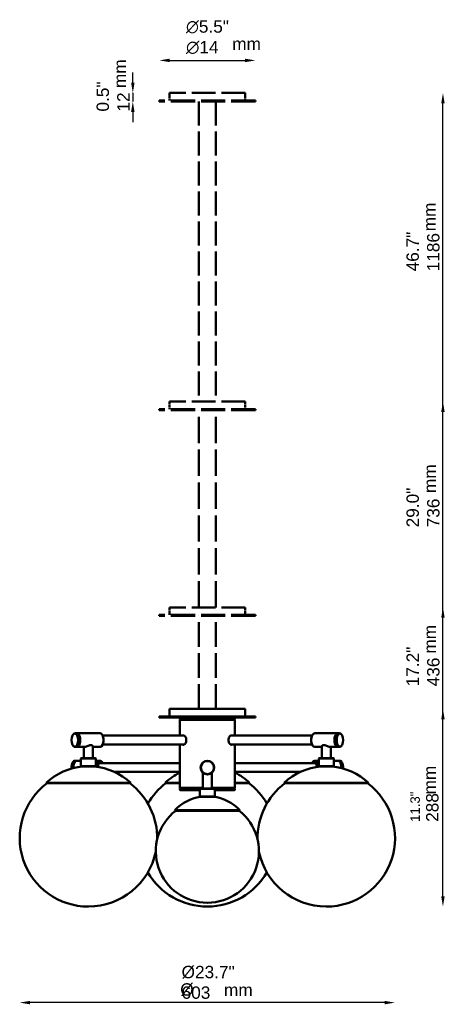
# Model space of a CAD drawing. Header units: millimetres. Extents: x 456 to 2149, y 263 to 1740.
# Tile 3 of 3: x 1526 to 2149, y 263 to 1698. Entities that reach past the tile are written whole.
import ezdxf

# ---------------------------------------------------------------- set-up
doc = ezdxf.new("R2010")
doc.units = ezdxf.units.MM
doc.header["$LTSCALE"] = 6
doc.linetypes.add('DASHED', pattern=[0.2068, 0.1655, -0.0413])
for name, color, linetype, lineweight in [('Symbol (ISO)', 7, 'Continuous', 25), ('Widoczne (ISO)', 7, 'Continuous', 50), ('Wymiar (ISO)', 7, 'Continuous', 25)]:
    doc.layers.add(name, color=color, linetype=linetype, lineweight=lineweight)
doc.styles.add('Tekst notatki (ISO)', font='arial.ttf')
doc.dimstyles.new('Domyślne (ISO)', dxfattribs={"dimscale": 6, "dimtxt": 3, "dimasz": 2.5, "dimexe": 3.175, "dimexo": 0, "dimgap": 0.762, "dimtad": 1, "dimdec": 1, "dimlfac": 0.03937, "dimzin": 0, "dimdsep": 46, "dimtxsty": 'Tekst notatki (ISO)', "dimcen": 0.09, "dimdle": 10, "dimclrd": 256, "dimclre": 256, "dimclrt": 256, "dimazin": 2, "dimtfac": 1, "dimtmove": 0, "dimatfit": 3, "dimfxl": 0, "dimtolj": 1, "dimlwd": -1, "dimlwe": -1, "dimarcsym": 0})

# ---------------------------------------------------------------- blocks, each defined once
blk = doc.blocks.new('*D7')
at = {"layer": 'Defpoints', "color": 0, "transparency": 16777216}
for p in [(1854.1, 693.4), (2142.2, 693.4), (1972.4, 405.2)]:
    blk.add_point(p, dxfattribs=at)
at = {"layer": 'Wymiar (ISO)', "transparency": 16777216}
blk.add_line((2142.2, 420.2), (2142.2, 678.4), dxfattribs=at)
for points in [[(2139.7, 678.4), (2144.7, 678.4), (2142.2, 693.4)], [(2139.7, 420.2), (2144.7, 420.2), (2142.2, 405.2)]]:
    blk.add_solid(points, dxfattribs=at)
at = {"layer": 'Wymiar (ISO)', "transparency": 16777216, "insert": (2094.8, 528.7), "char_height": 18, "attachment_point": 1, "rotation": 90, "style": 'Tekst notatki (ISO)'}
blk.add_mtext('\\A1;\\fArial|b0|i0;{\\H13.7400;11.3"}\\P288', dxfattribs=at)
blk = doc.blocks.new('*D8')
at = {"layer": 'Defpoints', "color": 0, "transparency": 16777216}
for p in [(1854.1, 841.4), (2142.2, 841.4), (1972.4, 405.2)]:
    blk.add_point(p, dxfattribs=at)
at = {"layer": 'Wymiar (ISO)', "transparency": 16777216}
blk.add_line((2142.2, 420.2), (2142.2, 826.4), dxfattribs=at)
for points in [[(2139.7, 826.4), (2144.7, 826.4), (2142.2, 841.4)], [(2139.7, 420.2), (2144.7, 420.2), (2142.2, 405.2)]]:
    blk.add_solid(points, dxfattribs=at)
at = {"layer": 'Wymiar (ISO)', "transparency": 16777216, "insert": (2089.1, 726.3), "char_height": 18, "attachment_point": 1, "rotation": 90, "style": 'Tekst notatki (ISO)'}
blk.add_mtext('\\A1;17.2"\\P436', dxfattribs=at)
blk = doc.blocks.new('*D9')
at = {"layer": 'Defpoints', "color": 0, "transparency": 16777216}
for p in [(1854.1, 1141.4), (2142.2, 1141.4), (1972.2, 405.2)]:
    blk.add_point(p, dxfattribs=at)
at = {"layer": 'Wymiar (ISO)', "transparency": 16777216}
blk.add_line((2142.2, 420.2), (2142.2, 1126.4), dxfattribs=at)
for points in [[(2139.7, 1126.4), (2144.7, 1126.4), (2142.2, 1141.4)], [(2139.7, 420.2), (2144.7, 420.2), (2142.2, 405.2)]]:
    blk.add_solid(points, dxfattribs=at)
at = {"layer": 'Wymiar (ISO)', "transparency": 16777216, "insert": (2089.1, 958.1), "char_height": 18, "attachment_point": 1, "rotation": 90, "style": 'Tekst notatki (ISO)'}
blk.add_mtext('\\A1;29.0"\\P736', dxfattribs=at)
blk = doc.blocks.new('*D10')
at = {"layer": 'Defpoints', "color": 0, "transparency": 16777216}
for p in [(1854.1, 1591.4), (2142.2, 1591.4), (1972.4, 405.2)]:
    blk.add_point(p, dxfattribs=at)
at = {"layer": 'Wymiar (ISO)', "transparency": 16777216}
blk.add_line((2142.2, 420.2), (2142.2, 1576.4), dxfattribs=at)
for points in [[(2139.7, 1576.4), (2144.7, 1576.4), (2142.2, 1591.4)], [(2139.7, 420.2), (2144.7, 420.2), (2142.2, 405.2)]]:
    blk.add_solid(points, dxfattribs=at)
at = {"layer": 'Wymiar (ISO)', "transparency": 16777216, "insert": (2089.1, 1331.3), "char_height": 18, "attachment_point": 1, "rotation": 90, "style": 'Tekst notatki (ISO)'}
blk.add_mtext('\\A1;46.7"\\P1186', dxfattribs=at)
blk = doc.blocks.new('*D11')
at = {"layer": 'Defpoints', "color": 0, "transparency": 16777216}
for p in [(1869.1, 1638.9), (1729.1, 1578.9), (1869.1, 1578.9)]:
    blk.add_point(p, dxfattribs=at)
at = {"layer": 'Wymiar (ISO)', "transparency": 16777216}
blk.add_line((1744.1, 1638.9), (1854.1, 1638.9), dxfattribs=at)
for points in [[(1744.1, 1641.4), (1744.1, 1636.4), (1729.1, 1638.9)], [(1854.1, 1641.4), (1854.1, 1636.4), (1869.1, 1638.9)]]:
    blk.add_solid(points, dxfattribs=at)
at = {"layer": 'Wymiar (ISO)', "transparency": 16777216, "insert": (1768, 1697.3), "char_height": 18, "attachment_point": 1, "style": 'Tekst notatki (ISO)'}
blk.add_mtext('\\A1;{\\fAIGDT|b0|i0;\\ln}\\fArial|b0|i0;{\\H18.0000;5.5"}\\P∅14', dxfattribs=at)
blk = doc.blocks.new('*D13')
at = {"layer": 'Defpoints', "color": 0, "transparency": 16777216}
for p in [(1744.1, 1591.4), (1690.5, 1578.9), (1729.1, 1578.9)]:
    blk.add_point(p, dxfattribs=at)
at = {"layer": 'Wymiar (ISO)', "transparency": 16777216}
for p, q in [((1690.5, 1606.4), (1690.5, 1621.4)), ((1690.5, 1591.4), (1690.5, 1578.9)), ((1690.5, 1563.9), (1690.5, 1548.9))]:
    blk.add_line(p, q, dxfattribs=at)
for points in [[(1688, 1606.4), (1693, 1606.4), (1690.5, 1591.4)], [(1688, 1563.9), (1693, 1563.9), (1690.5, 1578.9)]]:
    blk.add_solid(points, dxfattribs=at)
at = {"layer": 'Wymiar (ISO)', "transparency": 16777216, "insert": (1637.7, 1564.3), "char_height": 18, "attachment_point": 1, "rotation": 90, "style": 'Tekst notatki (ISO)'}
blk.add_mtext('\\A1;\\fArial|b0|i0;{\\H18.0000;0.5"}\\P12', dxfattribs=at)
blk = doc.blocks.new('*D15')
at = {"layer": 'Defpoints', "color": 0, "transparency": 16777216}
for p in [(1525.8, 505.2), (2072.4, 505.2), (1525.8, 265.2)]:
    blk.add_point(p, dxfattribs=at)
at = {"layer": 'Wymiar (ISO)', "transparency": 16777216}
blk.add_line((2057.4, 265.2), (1540.8, 265.2), dxfattribs=at)
for points in [[(1540.8, 267.7), (1540.8, 262.7), (1525.8, 265.2)], [(2057.4, 267.7), (2057.4, 262.7), (2072.4, 265.2)]]:
    blk.add_solid(points, dxfattribs=at)
at = {"layer": 'Wymiar (ISO)', "transparency": 16777216, "insert": (1761.5, 318.8), "char_height": 18, "attachment_point": 1, "style": 'Tekst notatki (ISO)'}
blk.add_mtext('\\A1;\\fArial|b0|i0;{\\H18.0000;Ø23.7"}\\P603', dxfattribs=at)

msp = doc.modelspace()

# ---------------------------------------------------------------- linework, layer by layer
at = {"layer": 'Widoczne (ISO)', "linetype": 'DASHED', "ltscale": 35.446724}
for p, q in [((1869.08, 1580.42), (1729.08, 1580.42)), ((1869.08, 1578.92), (1729.08, 1578.92)), ((1869.08, 1130.42), (1729.08, 1130.42)), ((1869.08, 1128.92), (1729.08, 1128.92)), ((1869.08, 830.42), (1729.08, 830.42)), ((1869.08, 828.92), (1729.08, 828.92))]:
    msp.add_line(p, q, dxfattribs=at)
at = {"layer": 'Widoczne (ISO)', "linetype": 'DASHED', "ltscale": 0.475844}
for p, q in [((1729.08, 1578.92), (1729.08, 1580.42)), ((1869.08, 1578.92), (1869.08, 1580.42)), ((1729.08, 1128.92), (1729.08, 1130.42)), ((1869.08, 1128.92), (1869.08, 1130.42)), ((1729.08, 828.92), (1729.08, 830.42)), ((1869.08, 828.92), (1869.08, 830.42))]:
    msp.add_line(p, q, dxfattribs=at)
at = {"layer": 'Widoczne (ISO)', "linetype": 'DASHED', "ltscale": 34.813747}
for p, q in [((1854.08, 1591.42), (1744.08, 1591.42)), ((1854.08, 1141.42), (1744.08, 1141.42)), ((1854.08, 841.42), (1744.08, 841.42))]:
    msp.add_line(p, q, dxfattribs=at)
at = {"layer": 'Widoczne (ISO)', "linetype": 'DASHED', "ltscale": 3.490155}
for p, q in [((1744.08, 1591.42), (1744.08, 1580.42)), ((1854.08, 1591.42), (1854.08, 1580.42)), ((1744.08, 1141.42), (1744.08, 1130.42)), ((1854.08, 1141.42), (1854.08, 1130.42)), ((1744.08, 841.42), (1744.08, 830.42)), ((1854.08, 841.42), (1854.08, 830.42))]:
    msp.add_line(p, q, dxfattribs=at)
at = {"layer": 'Widoczne (ISO)', "linetype": 'DASHED', "ltscale": 35.25951}
for p, q in [((1786.58, 1578.92), (1786.58, 1141.42)), ((1811.58, 1578.92), (1811.58, 1141.42))]:
    msp.add_line(p, q, dxfattribs=at)
at = {"layer": 'Widoczne (ISO)', "linetype": 'DASHED', "ltscale": 38.617558}
for p, q in [((1786.58, 841.42), (1786.58, 1128.92)), ((1811.58, 841.42), (1811.58, 1128.92))]:
    msp.add_line(p, q, dxfattribs=at)
at = {"layer": 'Widoczne (ISO)', "linetype": 'DASHED', "ltscale": 36.401245}
for p, q in [((1786.58, 693.42), (1786.58, 828.92)), ((1811.58, 693.42), (1811.58, 828.92))]:
    msp.add_line(p, q, dxfattribs=at)
at = {"layer": 'Widoczne (ISO)'}
for p, q in [((1854.08, 693.42), (1744.08, 693.42)), ((1744.08, 693.42), (1744.08, 682.42)), ((1854.08, 693.42), (1854.08, 682.42)), ((1869.08, 682.42), (1729.08, 682.42)), ((1729.08, 680.92), (1729.08, 682.42)), ((1869.08, 680.92), (1729.08, 680.92)), ((1759.58, 680.92), (1759.08, 680.42)), ((1839.08, 680.42), (1759.08, 680.42)), ((1759.08, 680.42), (1759.08, 678.42)), ((1759.08, 678.42), (1839.08, 678.42)), ((1759.58, 677.92), (1759.08, 678.42)), ((1759.58, 677.92), (1759.08, 677.42)), ((1839.08, 677.42), (1759.08, 677.42)), ((1759.08, 654.42), (1759.08, 677.42)), ((1838.58, 677.92), (1759.58, 677.92)), ((1759.58, 677.92), (1838.58, 677.92)), ((1838.58, 680.92), (1839.08, 680.42)), ((1838.58, 677.92), (1839.08, 678.42)), ((1838.58, 677.92), (1839.08, 677.42)), ((1839.08, 680.42), (1839.08, 678.42)), ((1839.08, 654.42), (1839.08, 677.42)), ((1869.08, 680.92), (1869.08, 682.42)), ((1603.21, 655.67), (1603.5, 656.08)), ((1606.39, 657.92), (1608.12, 657.92)), ((1642.76, 657.92), (1608.99, 657.92)), ((1611.3, 655.67), (1611.01, 656.08)), ((1645.94, 655.67), (1645.65, 656.08)), ((1646.66, 654.42), (1765.3, 654.42)), ((1951.5, 654.42), (1832.85, 654.42)), ((1952.22, 655.67), (1952.51, 656.08)), ((1955.4, 657.92), (1989.17, 657.92)), ((1986.86, 655.67), (1987.15, 656.08)), ((1991.77, 657.92), (1990.04, 657.92)), ((1994.95, 655.67), (1994.66, 656.08)), ((1603.21, 640.16), (1603.5, 639.75)), ((1606.39, 637.92), (1608.12, 637.92)), ((1620.03, 637.92), (1608.99, 637.92)), ((1611.3, 640.16), (1611.01, 639.75)), ((1619.37, 637.92), (1619.37, 621.42)), ((1632.37, 639.16), (1632.37, 621.42)), ((1642.76, 637.92), (1632.37, 637.92)), ((1645.94, 640.16), (1645.65, 639.75)), ((1646.66, 641.42), (1765.3, 641.42)), ((1759.08, 578.42), (1759.08, 641.42)), ((1951.5, 641.42), (1832.85, 641.42)), ((1839.08, 578.42), (1839.08, 641.42)), ((1952.22, 640.16), (1952.51, 639.75)), ((1955.4, 637.92), (1965.78, 637.92)), ((1965.78, 639.16), (1965.78, 621.42)), ((1978.13, 637.92), (1989.17, 637.92)), ((1978.78, 637.92), (1978.78, 621.42)), ((1986.86, 640.16), (1987.15, 639.75)), ((1991.77, 637.92), (1990.04, 637.92)), ((1994.95, 640.16), (1994.66, 639.75)), ((1606.39, 617.92), (1608.12, 617.92)), ((1608.99, 617.92), (1614.87, 617.92)), ((1615.37, 621.42), (1614.87, 620.92)), ((1636.87, 620.92), (1614.87, 620.92)), ((1614.87, 620.92), (1614.87, 609.92)), ((1615.37, 621.42), (1636.37, 621.42)), ((1636.37, 621.42), (1636.87, 620.92)), ((1636.87, 620.92), (1636.87, 609.92)), ((1636.87, 617.92), (1642.76, 617.92)), ((1961.28, 617.92), (1955.4, 617.92)), ((1961.78, 621.42), (1961.28, 620.92)), ((1983.28, 620.92), (1961.28, 620.92)), ((1961.28, 620.92), (1961.28, 609.92)), ((1961.78, 621.42), (1982.78, 621.42)), ((1982.78, 621.42), (1983.28, 620.92)), ((1983.28, 620.92), (1983.28, 609.92)), ((1989.17, 617.92), (1983.28, 617.92)), ((1991.77, 617.92), (1990.04, 617.92)), ((1603.21, 615.67), (1603.5, 616.08)), ((1605.81, 615.67), (1606.1, 616.08)), ((1614.87, 609.92), (1636.87, 609.92)), ((1615.37, 609.42), (1614.87, 609.92)), ((1636.37, 609.42), (1615.37, 609.42)), ((1636.37, 609.42), (1636.87, 609.92)), ((1759.08, 614.42), (1641.85, 614.42)), ((1645.94, 615.67), (1645.65, 616.08)), ((1839.08, 614.42), (1956.31, 614.42)), ((1952.22, 615.67), (1952.51, 616.08)), ((1961.28, 609.92), (1983.28, 609.92)), ((1961.78, 609.42), (1961.28, 609.92)), ((1982.78, 609.42), (1961.78, 609.42)), ((1982.78, 609.42), (1983.28, 609.92)), ((1992.35, 615.67), (1992.06, 616.08)), ((1994.95, 615.67), (1994.66, 616.08)), ((1759.08, 601.42), (1663.95, 601.42)), ((1792.58, 600.32), (1792.58, 577.42)), ((1805.58, 600.32), (1805.58, 577.42)), ((1839.08, 601.42), (1934.21, 601.42)), ((1687.37, 585.84), (1564.37, 585.84)), ((1565.04, 585.1), (1564.37, 585.84)), ((1686.71, 585.1), (1565.04, 585.1)), ((1686.71, 585.1), (1687.37, 585.84)), ((1759.08, 585.84), (1737.58, 585.84)), ((1738.25, 585.1), (1737.58, 585.84)), ((1759.08, 585.1), (1738.25, 585.1)), ((1759.08, 578.42), (1792.58, 578.42)), ((1759.58, 577.92), (1759.08, 578.42)), ((1759.58, 577.92), (1759.08, 577.42)), ((1788.58, 577.42), (1759.08, 577.42)), ((1759.08, 575.42), (1759.08, 577.42)), ((1759.08, 575.42), (1788.08, 575.42)), ((1759.58, 574.92), (1759.08, 575.42)), ((1759.58, 577.92), (1792.58, 577.92)), ((1792.58, 577.92), (1759.58, 577.92)), ((1788.08, 574.92), (1759.58, 574.92)), ((1788.58, 577.42), (1788.08, 576.92)), ((1810.08, 576.92), (1788.08, 576.92)), ((1788.08, 576.92), (1788.08, 565.92)), ((1788.58, 577.42), (1809.58, 577.42)), ((1805.58, 578.42), (1839.08, 578.42)), ((1805.58, 577.92), (1838.58, 577.92)), ((1838.58, 577.92), (1805.58, 577.92)), ((1839.08, 577.42), (1809.58, 577.42)), ((1809.58, 577.42), (1810.08, 576.92)), ((1810.08, 576.92), (1810.08, 565.92)), ((1810.08, 575.42), (1839.08, 575.42)), ((1838.58, 574.92), (1810.08, 574.92)), ((1838.58, 577.92), (1839.08, 578.42)), ((1838.58, 577.92), (1839.08, 577.42)), ((1838.58, 574.92), (1839.08, 575.42)), ((1860.58, 585.84), (1839.08, 585.84)), ((1859.91, 585.1), (1839.08, 585.1)), ((1839.08, 575.42), (1839.08, 577.42)), ((1859.91, 585.1), (1860.58, 585.84)), ((2033.78, 585.84), (1910.78, 585.84)), ((1911.45, 585.1), (1910.78, 585.84)), ((2033.12, 585.1), (1911.45, 585.1)), ((2033.12, 585.1), (2033.78, 585.84)), ((1788.08, 565.92), (1810.08, 565.92)), ((1788.58, 565.42), (1788.08, 565.92)), ((1809.58, 565.42), (1788.58, 565.42)), ((1809.58, 565.42), (1810.08, 565.92)), ((1846.58, 545.73), (1751.58, 545.73)), ((1752.3, 545.03), (1751.58, 545.73)), ((1845.86, 545.03), (1846.58, 545.73)), ((1845.86, 545.03), (1752.3, 545.03)), ((1625.76, 405.22), (1625.98, 405.22)), ((1798.97, 410.8), (1799.19, 410.8)), ((1798.97, 405.22), (1799.19, 405.22)), ((1972.17, 405.22), (1972.39, 405.22))]:
    msp.add_line(p, q, dxfattribs=at)
for radius in [10, 9.5]:
    msp.add_circle((1799.08, 607.92), radius, dxfattribs=at)
for centre, radius, start, end in [((1625.87, 518.77), 91, 95.0435, 132.51818), ((1625.87, 518.77), 91, 47.48182, 84.9565), ((1972.28, 518.77), 91, 95.0435, 132.51818), ((1972.28, 518.77), 91, 47.48182, 84.9565), ((1799.08, 518.77), 91, 116.07584, 132.51818), ((1799.08, 518.77), 91, 47.48182, 63.92416), ((1625.76, 505.22), 100, 126.98403, 270), ((1625.98, 505.22), 100, 358.71108, 53.01597), ((1798.97, 505.22), 100, 126.98403, 149.87334), ((1799.19, 505.22), 100, 30.12666, 53.01597), ((1972.17, 505.22), 100, 126.98403, 181.28892), ((1972.39, 505.22), 100, 270, 53.01597), ((1799.08, 499.9), 66, 96.96206, 136.02947), ((1799.08, 499.9), 66, 43.97053, 83.03794), ((1798.97, 485.8), 75, 127.83542, 270), ((1799.19, 485.8), 75, 270, 52.16458), ((1625.98, 505.22), 100, 270, 348.4804), ((1972.17, 505.22), 100, 191.5196, 270), ((1798.97, 505.22), 100, 210.12666, 270), ((1799.19, 505.22), 100, 270, 329.87334)]:
    msp.add_arc(centre, radius, start, end, dxfattribs=at)
for centre in [(1605.96, 647.92), (1992.2, 647.92)]:
    msp.add_ellipse(centre, major_axis=(0, 9.5), ratio=0.5, dxfattribs=at)
for centre, major_axis, start_param, end_param in [((1606.39, 647.92), (0, -10), 5.6677056, 10.0402577), ((1608.12, 647.92), (0, 10), 3.1415927, 6.2831853), ((1608.99, 647.92), (0, -10), 6.1964741, 9.5114891), ((1608.55, 647.92), (0, -9.5), 0.6154797, 2.5261129), ((1608.55, 647.92), (0, 9.5), 3.7570724, 5.6677056), ((1642.76, 647.92), (0, 10), 3.1415927, 6.2831853), ((1643.19, 647.92), (0, 9.5), 3.7570724, 5.6677056), ((1765.3, 647.92), (0, 6.75), 0.127464, 0.2730126), ((1765.3, 647.92), (0, 6.5), 6.2573225, 6.2831853), ((1832.85, 647.92), (0, 6.5), 0, 0.0258628), ((1832.85, 647.92), (0, 6.75), 6.0101727, 6.1557213), ((1955.4, 647.92), (0, -10), 3.1415927, 6.2831853), ((1954.96, 647.92), (0, -9.5), 3.7570724, 5.6677056), ((1989.17, 647.92), (0, 10), 6.1964741, 9.5114891), ((1989.6, 647.92), (0, 9.5), 0.6154797, 2.5261129), ((1989.6, 647.92), (0, -9.5), 3.7570724, 5.6677056), ((1990.04, 647.92), (0, -10), 3.1415927, 6.2831853), ((1991.77, 647.92), (0, 10), 5.6677056, 10.0402577), ((1765.3, 647.92), (0, -6.75), 6.0101727, 6.1557213), ((1765.3, 647.92), (0, -6.5), 0, 0.0258628), ((1832.85, 647.92), (0, -6.5), 6.2573225, 6.2831853), ((1832.85, 647.92), (0, -6.75), 0.127464, 0.2730126), ((1606.39, 607.92), (0, 10), 0, 1.7204033), ((1608.12, 607.92), (0, 10), 6.1964741, 7.9575292), ((1608.99, 607.92), (0, 10), 0, 1.6526156), ((1642.76, 607.92), (0, 10), 5.6677056, 7.747133), ((1643.19, 607.92), (0, 9.5), 5.4659096, 7.7512649), ((1954.96, 607.92), (0, 9.5), 4.8151057, 7.100461), ((1955.4, 607.92), (0, 10), 4.8192376, 6.898665), ((1989.17, 607.92), (0, 10), 4.6305698, 6.2831853), ((1990.04, 607.92), (0, 10), 4.6088414, 6.3698965), ((1991.77, 607.92), (0, 10), 4.562782, 6.2831853), ((1605.96, 607.92), (0, -9.5), 3.7570724, 4.8751862), ((1608.55, 607.92), (0, -9.5), 3.7570724, 4.8032589), ((1608.55, 607.92), (0, 9.5), 0.6154797, 1.6616663), ((1643.19, 607.92), (0, 7.25), 5.8243111, 7.7420166), ((1642.76, 607.92), (0, 6.75), 6.0101727, 6.8472002), ((1641.46, 607.92), (0, 6.75), 6.0101727, 6.089527), ((1954.96, 607.92), (0, 7.25), 4.824354, 6.7420595), ((1955.4, 607.92), (0, 6.75), 5.7191704, 6.5561979), ((1956.7, 607.92), (0, 6.75), 0.1936583, 0.2730126), ((1989.6, 607.92), (0, 9.5), 4.621519, 5.6677056), ((1989.6, 607.92), (0, -9.5), 1.4799264, 2.5261129), ((1992.2, 607.92), (0, 9.5), 4.5495917, 5.6677056)]:
    msp.add_ellipse(centre, major_axis=major_axis, ratio=0.5, start_param=start_param, end_param=end_param, dxfattribs=at)
for points in [[(1763.56, 654.42), (1763.84, 654.58), (1764.14, 654.67), (1764.44, 654.67)], [(1833.72, 654.67), (1834.02, 654.67), (1834.32, 654.58), (1834.59, 654.42)], [(1764.44, 641.17), (1764.14, 641.17), (1763.84, 641.25), (1763.56, 641.42)], [(1834.59, 641.42), (1834.32, 641.25), (1834.02, 641.17), (1833.72, 641.17)]]:
    msp.add_open_spline(points, degree=3, dxfattribs=at)
for points, knots in [([(1764.44, 654.67), (1764.86, 654.67), (1765.34, 654.5), (1766.27, 653.81), (1766.71, 653.29), (1767.43, 652.09), (1767.76, 651.33), (1768.2, 649.67), (1768.31, 648.77), (1768.31, 647.92), (1768.31, 647.07), (1768.2, 646.16), (1767.76, 644.5), (1767.43, 643.74), (1766.71, 642.55), (1766.27, 642.03), (1765.34, 641.34), (1764.86, 641.17), (1764.44, 641.17)], [3.0574577, 3.0574577, 3.0574577, 3.0574577, 3.3122423, 3.3122423, 3.5670269, 3.5670269, 3.8218186, 3.8218186, 4.0766103, 4.0766103, 4.0766103, 4.331402, 4.331402, 4.5861938, 4.5861938, 4.8409783, 4.8409783, 5.0957629, 5.0957629, 5.0957629, 5.0957629]), ([(1833.72, 641.17), (1833.3, 641.17), (1832.82, 641.34), (1831.89, 642.03), (1831.45, 642.55), (1830.72, 643.74), (1830.4, 644.5), (1829.96, 646.16), (1829.85, 647.07), (1829.85, 648.77), (1829.96, 649.67), (1830.4, 651.33), (1830.72, 652.09), (1831.45, 653.29), (1831.89, 653.81), (1832.82, 654.5), (1833.3, 654.67), (1833.72, 654.67)], [1.0191526, 1.0191526, 1.0191526, 1.0191526, 1.2739371, 1.2739371, 1.5287217, 1.5287217, 1.7835134, 1.7835134, 2.0383052, 2.0383052, 2.2930969, 2.2930969, 2.5478886, 2.5478886, 2.8026732, 2.8026732, 3.0574577, 3.0574577, 3.0574577, 3.0574577]), ([(1620.03, 637.92), (1620.47, 637.92), (1621.08, 638.04), (1622.52, 638.49), (1623.33, 638.82), (1624.93, 639.45), (1625.82, 639.81), (1627.6, 640.36), (1628.48, 640.54), (1630.02, 640.54), (1630.72, 640.36), (1631.8, 639.81), (1632.18, 639.45), (1632.61, 638.82), (1632.68, 638.49), (1632.53, 638.19), (1632.46, 638.12), (1632.37, 638.06)], [1.0608157, 1.0608157, 1.0608157, 1.0608157, 1.3244531, 1.3244531, 1.5880904, 1.5880904, 1.8548609, 1.8548609, 2.1216313, 2.1216313, 2.3884018, 2.3884018, 2.6551722, 2.6551722, 2.9188096, 2.9188096, 3.0165809, 3.0165809, 3.0165809, 3.0165809]), ([(1965.79, 638.06), (1965.69, 638.12), (1965.63, 638.19), (1965.47, 638.49), (1965.55, 638.82), (1965.98, 639.45), (1966.36, 639.81), (1967.44, 640.36), (1968.14, 640.54), (1968.91, 640.54), (1969.68, 640.54), (1970.56, 640.36), (1972.33, 639.81), (1973.23, 639.45), (1974.82, 638.82), (1975.64, 638.49), (1977.07, 638.04), (1977.69, 637.92), (1978.13, 637.92)], [3.3483131, 3.3483131, 3.3483131, 3.3483131, 3.4460844, 3.4460844, 3.7097218, 3.7097218, 3.9764922, 3.9764922, 4.2432627, 4.2432627, 4.2432627, 4.5100331, 4.5100331, 4.7768036, 4.7768036, 5.040441, 5.040441, 5.3040784, 5.3040784, 5.3040784, 5.3040784])]:
    msp.add_open_spline(points, degree=3, knots=knots, dxfattribs=at)

# ---------------------------------------------------------------- texts
at = {"layer": 'Symbol (ISO)', "char_height": 18, "width": 41.8994, "attachment_point": 1, "style": 'Tekst notatki (ISO)'}
for insert in [(1835.22, 1671.99), (1823.23, 292.67)]:
    msp.add_mtext('\\fArial|b0|i0;mm', dxfattribs=dict(at, insert=insert))
at = {"layer": 'Symbol (ISO)', "char_height": 18, "width": 41.8994, "attachment_point": 1, "rotation": 90, "style": 'Tekst notatki (ISO)'}
for insert in [(1662.77, 1598.55), (2113.71, 1389.68), (2114.31, 1008.11), (2114.27, 773.97), (2113.88, 568.66)]:
    msp.add_mtext('\\fArial|b0|i0;mm', dxfattribs=dict(at, insert=insert))
at = {"layer": 'Symbol (ISO)', "insert": (1759.57, 293.39), "char_height": 18, "attachment_point": 1, "style": 'Tekst notatki (ISO)'}
msp.add_mtext('\\fArial|b0|i0;Ø', dxfattribs=at)

# ---------------------------------------------------------------- dimensions: what is measured, and where the dimension line sits
at = {"layer": 'Wymiar (ISO)'}
for base, p1, p2, angle, text, override, picture, middle in [((1869.08, 1638.92), (1729.08, 1578.92), (1869.08, 1578.92), 180, '{\\fAIGDT|b0|i0;\\ln}\\fArial|b0|i0;{\\H18.0000;<>"}\\P∅14', {"dimgap": 0.762, "dimdec": 1, "dimlfac": 0.03937, "dimpost": '\\X', "dimse1": 1, "dimse2": 1, "dimtol": 0, "dimlim": 0, "dimtp": 0, "dimtm": 0, "dimtdec": 2, "dimtofl": 0, "dimatfit": 1, "dimtvp": -0.25}, '*D11', (1799.08, 1638.92)), ((1690.46, 1578.92), (1744.08, 1591.42), (1729.08, 1578.92), 270, '\\fArial|b0|i0;{\\H18.0000;<>"}\\P12', {"dimgap": 0.762, "dimdec": 1, "dimlfac": 0.0368, "dimpost": '\\X', "dimse1": 1, "dimse2": 1, "dimtol": 0, "dimlim": 0, "dimtp": 0, "dimtm": 0, "dimtdec": 2, "dimtofl": 1, "dimatfit": 1, "dimtvp": -0.25}, '*D13', (1690.46, 1585.17)), ((2142.16, 1591.42), (1972.39, 405.22), (1854.08, 1591.42), 90, '<>"\\P1186', {"dimgap": 0.762, "dimdec": 1, "dimlfac": 0.03937, "dimpost": '\\X', "dimse1": 1, "dimse2": 1, "dimtol": 0, "dimlim": 0, "dimtp": 0, "dimtm": 0, "dimtdec": 2, "dimtofl": 0, "dimatfit": 1, "dimtvp": -0.25}, '*D10', (2142.16, 1359.53)), ((2142.16, 1141.42), (1972.17, 405.22), (1854.08, 1141.42), 90, '<>"\\P736', {"dimgap": 0.762, "dimdec": 1, "dimlfac": 0.03937, "dimpost": '\\X', "dimse1": 1, "dimse2": 1, "dimtol": 0, "dimlim": 0, "dimtp": 0, "dimtm": 0, "dimtdec": 2, "dimtofl": 0, "dimatfit": 1, "dimtvp": -0.25}, '*D9', (2142.16, 986.06)), ((2142.16, 841.42), (1972.39, 405.22), (1854.08, 841.42), 90, '<>"\\P436', {"dimgap": 0.762, "dimdec": 1, "dimlfac": 0.03937, "dimpost": '\\X', "dimse1": 1, "dimse2": 1, "dimtol": 0, "dimlim": 0, "dimtp": 0, "dimtm": 0, "dimtdec": 2, "dimtofl": 0, "dimatfit": 1, "dimtvp": -0.25}, '*D8', (2142.16, 753.24)), ((2142.16, 693.42), (1972.39, 405.22), (1854.08, 693.42), 90, '\\fArial|b0|i0;{\\H13.7400;<>"}\\P288', {"dimgap": 0.762, "dimdec": 1, "dimlfac": 0.03937, "dimpost": '\\X', "dimse1": 1, "dimse2": 1, "dimtol": 0, "dimlim": 0, "dimtp": 0, "dimtm": 0, "dimtdec": 2, "dimtofl": 0, "dimatfit": 1, "dimtvp": -0.25}, '*D7', (2142.16, 549.32)), ((1525.76, 265.22), (2072.39, 505.22), (1525.76, 505.22), 180, '\\fArial|b0|i0;{\\H18.0000;Ø<>"}\\P603', {"dimgap": 0.762, "dimdec": 1, "dimlfac": 0.04343, "dimpost": '\\X', "dimse1": 1, "dimse2": 1, "dimtol": 0, "dimlim": 0, "dimtp": 0, "dimtm": 0, "dimtdec": 2, "dimtofl": 0, "dimatfit": 1, "dimtvp": -0.25}, '*D15', (1799.08, 265.22))]:
    dim = msp.add_linear_dim(base=base, p1=p1, p2=p2, angle=angle, text=text, dimstyle='Domyślne (ISO)', override=override, dxfattribs=at)
    dim.commit()
    dim.dimension.update_dxf_attribs({"geometry": picture, "text_midpoint": middle, "dimtype": 160})

doc.saveas('drawing.dxf')
